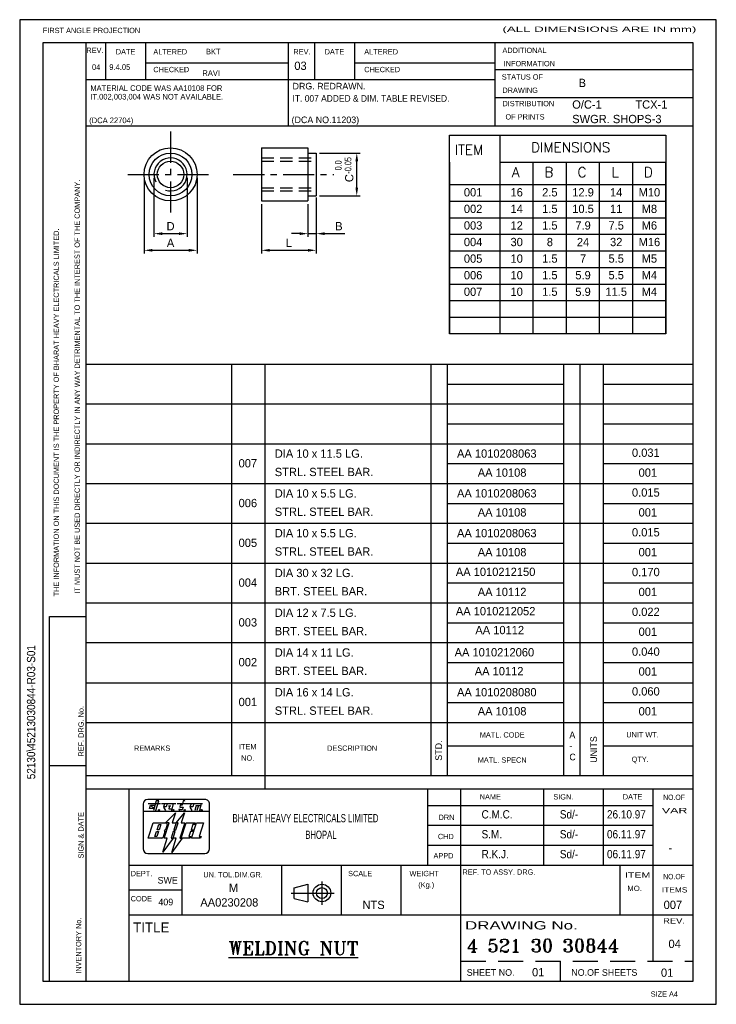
# Model space of a CAD drawing. Extents: x 0 to 210, y 0 to 297.
import ezdxf
from ezdxf.enums import TextEntityAlignment as Align

# ---------------------------------------------------------------- set-up
doc = ezdxf.new("R2010")
doc.units = 0
doc.header["$LTSCALE"] = 15
doc.header["$MEASUREMENT"] = 0
for name, pattern in [('CENTER', [2, 1.25, -0.25, 0.25, -0.25]), ('DASHED', [0.75, 0.5, -0.25]), ('HIDDENX2', [0.75, 0.5, -0.25])]:
    doc.linetypes.add(name, pattern=pattern)
doc.layers.get('0').update_dxf_attribs({"linetype": 'CONTINUOUS'})
doc.layers.get('DEFPOINTS').update_dxf_attribs({"linetype": 'CONTINUOUS'})
for name, color, linetype in [('1', 3, 'CENTER'), ('2', 4, 'DASHED'), ('3', 1, 'CONTINUOUS'), ('FOR', 3, 'CONTINUOUS'), ('MONO', 2, 'CONTINUOUS'), ('TIT', 7, 'CONTINUOUS')]:
    doc.layers.add(name, color=color, linetype=linetype)
doc.styles.add('ROMANT', font='romant.shx')
doc.dimstyles.get("Standard").update_dxf_attribs({"dimtxt": 2.5, "dimasz": 2.5, "dimexe": 1, "dimexo": 1, "dimgap": 1, "dimtad": 1, "dimdec": 4, "dimzin": 12, "dimdsep": 46, "dimtxsty": 'Standard', "dimcen": 0, "dimclrd": 256, "dimclre": 256, "dimclrt": 2, "dimadec": 0, "dimazin": 0, "dimtfac": 1, "dimtdec": 4, "dimtmove": 0, "dimatfit": 3, "dimfxl": 1, "dimtolj": 1, "dimtzin": 12, "dimarcsym": 0})

# ---------------------------------------------------------------- blocks, each defined once
blk = doc.blocks.new('A4FOR')
at = {"layer": 'FOR'}
for p, q in [((0, 297), (0, 0)), ((210, 297), (0, 297)), ((210, 0), (210, 297)), ((7, 290), (7, 7)), ((203, 290), (7, 290)), ((20, 7), (20, 290)), ((26, 279), (26, 290)), ((38, 279), (38, 290)), ((81, 265), (81, 290)), ((89, 279), (89, 290)), ((101, 279), (101, 290)), ((143.34, 265), (143.34, 290)), ((203, 7), (203, 290)), ((38, 284), (81, 284)), ((101, 284), (143, 284)), ((101, 284), (143, 284)), ((143.34, 282), (203, 282)), ((20, 279), (143.34, 279)), ((143.34, 273.5), (203, 273.5)), ((20, 265), (203, 265)), ((9, 117), (20, 117)), ((9, 7), (9, 117)), ((20, 97), (203, 97)), ((64, 69), (64, 97)), ((74, 65), (74, 97)), ((124, 69), (124, 97)), ((129, 69), (129, 97)), ((164, 69), (164, 97)), ((169, 69), (169, 97)), ((176, 69), (176, 97)), ((129, 91), (164, 91)), ((176, 91), (203, 91)), ((20, 85), (203, 85)), ((129, 78), (164, 78)), ((176, 78), (203, 78)), ((9, 72), (20, 72)), ((20, 69), (203, 69)), ((20, 65), (203, 65)), ((33, 7), (33, 65)), ((123, 42), (123, 65)), ((133, 7), (133, 65)), ((158, 42), (158, 65)), ((176, 42), (176, 65)), ((191, 27), (191, 65)), ((123, 60), (191, 60)), ((123, 54), (191, 54)), ((123, 48), (191, 48)), ((33, 42), (203, 42)), ((49, 27), (49, 42)), ((79, 27), (79, 42)), ((97, 27), (97, 42)), ((115, 27), (115, 42)), ((181, 27), (181, 42)), ((82.77, 35.15), (86.89, 36.22)), ((86.89, 36.22), (86.89, 30.92)), ((91.11, 37.04), (91.11, 29.98)), ((33, 34.5), (49, 34.5)), ((81.82, 33.57), (94.84, 33.57)), ((82.77, 31.93), (82.77, 35.15)), ((82.77, 31.93), (86.89, 30.92)), ((33, 27), (203, 27)), ((191, 13), (191, 27)), ((7, 7), (203, 7)), ((0, 0), (210, 0))]:
    blk.add_line(p, q, dxfattribs=at)
at = {"layer": 'FOR', "linetype": 'HIDDENX2'}
for p, q in [((133, 13), (203, 13)), ((163, 7), (163, 13))]:
    blk.add_line(p, q, dxfattribs=at)
at = {"layer": 'FOR'}
for radius in [2.65, 1.64]:
    blk.add_circle((91.11, 33.57), radius, dxfattribs=at)
for s, height, p in [('FIRST ANGLE PROJECTION', 1.6, (6.98, 292.95)), ('REV.', 1.6, (20.1, 286.97)), ('DATE', 1.6, (28.97, 286.52)), ('ALTERED', 1.6, (40.29, 286.52)), ('REV.', 1.6, (82.51, 286.51)), ('DATE', 1.6, (91.93, 286.52)), ('ALTERED', 1.6, (103.87, 286.52)), ('ADDITIONAL ', 1.6, (145.53, 286.96)), ('CHECKED', 1.6, (40.29, 281.17)), ('CHECKED', 1.6, (103.87, 281.17)), ('INFORMATION', 1.6, (145.9, 282.96)), ('STATUS OF ', 1.6, (145.34, 278.93)), ('DRAWING', 1.6, (145.53, 274.92)), ('DISTRIBUTION ', 1.6, (145.54, 270.9)), ('OF PRINTS', 1.6, (146.44, 266.89)), ('UNIT WT.', 1.6, (182.86, 80.51)), ('QTY.', 1.6, (184.48, 73.11)), ('DATE', 1.6, (181.81, 61.79)), ('DRN', 1.6, (126.28, 55.61)), ('DEPT.', 1.6, (33.46, 38.65)), ('SCALE', 1.6, (99.01, 38.65)), ('WEIGHT', 1.6, (117.51, 38.65)), ('REF. TO ASSY. DRG.', 1.6, (133.48, 39.1)), ('(Kg.)', 1.6, (120.17, 35.24)), ('CODE', 1.6, (33.46, 31.07)), ('TITLE', 3, (34.2, 21.7))]:
    blk.add_text(s, height=height, dxfattribs=at).set_placement(p)
for s, height, width, p, p2 in [('(ALL DIMENSIONS ARE IN mm)', 1.6, 1.522491, (145.53, 293.33), (204, 293.33)), ('NO.OF', 1.6, 1.02697, (193.98, 61.65), (200.55, 61.65)), ('VAR', 1.6, 1.596499, (193.61, 57.64), (201.28, 57.64)), ('ITEM', 1.6, 1.439576, (182.45, 38.2), (190.12, 38.2)), ('NO.OF', 1.6, 1.02697, (193.98, 37.74), (200.55, 37.74)), ('MO.', 1.6, 1.367779, (183.19, 34.17), (187.57, 34.17)), ('ITEMS', 1.6, 1.105269, (193.61, 33.73), (201.28, 33.73)), ('DRAWING No.', 2.5, 1.359309, (134.25, 22.57), (168.23, 22.57)), ('REV.', 1.6, 1.232364, (193.98, 24.37), (200.55, 24.37))]:
    blk.add_text(s, height=height, dxfattribs=dict(at, width=width)).set_placement(p, p2, align=Align.FIT)
for s, p in [('IT MUST NOT BE USED DIRECTLY OR INDIRECTLY IN ANY WAY DETRIMENTAL TO THE INTEREST OF THE COMPANY.', (18.13, 123.89)), ('THE INFORMATION ON THIS DOCUMENT IS THE PROPERTY OF BHARAT HEAVY ELECTRICALS LIMITED.', (11.82, 123.05)), ('REF. DRG. No.', (19.28, 74.74)), ('SIGN & DATE', (19.28, 43.99)), ('INVENTORY No.', (18.54, 9.21))]:
    blk.add_text(s, height=1.6, rotation=90, dxfattribs=at).set_placement(p)
for s, p in [('MATL. CODE', (145.45, 80.48)), ('REMARKS', (39.93, 76.46)), ('ITEM', (68.73, 76.9)), ('DESCRIPTION', (100.22, 76.46)), ('NO.', (68.73, 73.49)), ('MATL. SPECN', (145.45, 72.89)), ('NAME', (141.88, 61.78)), ('SIGN.', (163.89, 61.78)), ('CHD', (128.47, 49.82)), ('APPD', (127.75, 44.01)), ('UN. TOL.DIM.GR.', (64.32, 38.29))]:
    blk.add_text(s, height=1.6, dxfattribs=at).set_placement(p, align=Align.CENTER)
at = {"layer": 'FOR', "linetype": 'Continuous'}
for s, height, p in [('A', 2, (165.71, 80.25)), ('-', 2, (165.71, 76.92)), ('C', 2, (165.71, 73.59)), ('SWE', 2, (41.58, 36.42)), ('409', 2, (41.81, 29.85)), ('SHEET NO.', 2, (134.76, 8.6)), ('NO.OF SHEETS', 2, (166.29, 8.6)), ('SIZE A4', 1.6, (190.22, 2.29))]:
    blk.add_text(s, height=height, dxfattribs=at).set_placement(p)
for s, p in [('UNITS', (174.03, 72.84)), ('STD.', (127.29, 73.49))]:
    blk.add_text(s, height=2, rotation=90, dxfattribs=at).set_placement(p)
blk = doc.blocks.new('BHEL2')
at = {"layer": 'MONO'}
for p, q in [((3.37, 19.12), (3.37, 16.82)), ((21.97, 20.52), (4.77, 20.52)), ((14.55, 18.77), (14.4, 18.21)), ((14.4, 18.21), (15.4, 18.21)), ((15.12, 18.77), (14.55, 18.77)), ((15.47, 20.09), (15.12, 18.77)), ((15.4, 18.21), (15.18, 17.38)), ((15.96, 20.09), (15.47, 20.09)), ((15.92, 19.93), (15.96, 20.09)), ((23.37, 16.78), (23.37, 19.12)), ((23.36, 16.82), (3.37, 16.82)), ((3.37, 16.82), (3.37, 5.62)), ((10.1, 13.42), (13.1, 16.42)), ((13.14, 16.48), (12.12, 13.42)), ((13.28, 13.42), (15.83, 16.43)), ((14.24, 17.38), (14.31, 17.63)), ((15.18, 17.38), (14.24, 17.38)), ((15.83, 16.43), (14.85, 13.42)), ((23.36, 5.62), (23.36, 16.82)), ((4.87, 8.82), (6.38, 13.42)), ((6.38, 13.42), (10.23, 13.42)), ((9.67, 8.82), (11.18, 13.42)), ((10.61, 12.89), (10.11, 11.37)), ((11.18, 13.42), (10.24, 13.42)), ((12.12, 13.42), (13.28, 13.42)), ((13.28, 13.42), (12.61, 11.37)), ((13.21, 11.37), (13.88, 13.42)), ((13.88, 13.42), (13.28, 13.42)), ((15.98, 13.42), (14.47, 8.82)), ((14.85, 13.42), (15.98, 13.42)), ((9.94, 10.87), (9.36, 9.09)), ((10.11, 11.37), (9.72, 11.12)), ((9.72, 11.12), (9.94, 10.87)), ((12.44, 10.87), (11.77, 8.82)), ((12.37, 8.82), (13.04, 10.87)), ((13.04, 10.87), (12.44, 10.87)), ((12.61, 11.37), (13.21, 11.37)), ((8.98, 8.82), (4.87, 8.82)), ((9.27, 4.55), (10.64, 8.82)), ((12.37, 8.82), (9.27, 4.55)), ((10.64, 8.82), (9.67, 8.82)), ((11.77, 8.82), (12.37, 8.82)), ((11.97, 4.48), (13.35, 8.82)), ((15.14, 8.82), (11.97, 4.48)), ((13.35, 8.82), (12.37, 8.82)), ((4.77, 4.22), (21.96, 4.22))]:
    blk.add_line(p, q, dxfattribs=at)
at = {"layer": 'MONO', "color": 4}
blk.add_line((14.47, 8.82), (15.14, 8.82), dxfattribs=at)
at = {"layer": 'MONO'}
for points in [[(4.87, 19.32), (8.63, 19.32)], [(6.67, 17.73), (5.28, 17.73), (5.57, 18.74), (6.95, 18.74)], [(5.57, 18.74), (6.67, 17.73)], [(7.24, 17.12), (8.07, 20.13), (7.33, 20.13), (6.51, 17.12)], [(8.95, 19.32), (13.27, 19.32)], [(9.81, 19.32), (9.5, 18.2), (10.11, 17.14)], [(10.34, 18.26), (9.52, 18.26)], [(10.63, 19.31), (10.32, 18.26)], [(11.03, 18.57), (11.7, 18.57)], [(11.34, 18.59), (11.09, 17.65), (12.01, 17.65)], [(12.43, 19.32), (11.88, 17.14)], [(13.59, 19.31), (16.8, 19.31)], [(16.94, 19.32), (21.26, 19.32)], [(17.8, 19.32), (17.49, 18.2), (18.09, 17.14)], [(18.33, 18.26), (17.5, 18.26)], [(18.61, 19.31), (18.31, 18.26)], [(19.33, 18.71), (18.91, 17.14)], [(19.31, 18.69), (20.74, 18.69)], [(20.02, 18.71), (19.6, 17.14)], [(20.9, 19.31), (20.33, 17.14)], [(14.31, 17.63), (14.18, 17.12)], [(7.61, 11.37), (8.12, 12.92), (8.72, 12.92), (8.21, 11.37), (7.61, 11.37)], [(14.87, 8.82), (16.38, 13.42), (19.08, 13.42), (18.92, 12.92), (18.32, 12.92), (17.81, 11.37), (18.41, 11.37), (18.24, 10.87), (17.64, 10.87), (17.14, 9.32), (17.74, 9.32), (17.57, 8.82), (14.87, 8.82)], [(17.97, 8.82), (19.48, 13.42), (21.58, 13.42), (20.24, 9.32), (20.84, 9.32), (20.67, 8.82), (17.97, 8.82)], [(6.94, 9.32), (7.44, 10.87), (8.04, 10.87), (7.54, 9.32), (6.94, 9.32)]]:
    blk.add_lwpolyline(points, dxfattribs=at)
for centre in [(8.18, 17.26), (12.51, 17.26), (15.91, 17.26), (20.97, 17.26)]:
    blk.add_circle(centre, 0.2, dxfattribs=at)
for centre, radius, start, end in [((4.77, 19.12), 1.4, 90, 180), ((21.97, 19.12), 1.4, 359.9969, 90), ((10.23, 13.02), 0.4, 341.8413, 90), ((8.98, 9.22), 0.4, 270, 341.8413), ((4.77, 5.62), 1.4, 180.0003, 270), ((21.96, 5.62), 1.4, 270, 360)]:
    blk.add_arc(centre, radius, start, end, dxfattribs=at)
blk = doc.blocks.new('*D2')
at = {"linetype": 'ByBlock'}
for p, q in [((37.48, 249.33), (37.48, 226.44)), ((53.48, 249.33), (53.48, 226.44)), ((39.98, 227.44), (50.98, 227.44))]:
    blk.add_line(p, q, dxfattribs=at)
for points in [[(39.98, 227.85), (39.98, 227.02), (37.48, 227.44)], [(50.98, 227.85), (50.98, 227.02), (53.48, 227.44)]]:
    blk.add_solid(points, dxfattribs=at)
at = {"layer": 'DEFPOINTS', "color": 0, "linetype": 'ByBlock'}
for p in [(37.48, 250.33), (53.48, 250.33), (53.48, 227.44)]:
    blk.add_point(p, dxfattribs=at)
at = {"color": 2, "linetype": 'ByBlock', "insert": (45.48, 229.69), "char_height": 2.5, "attachment_point": 5}
blk.add_mtext('\\A1;A', dxfattribs=at)
blk = doc.blocks.new('*D3')
at = {"linetype": 'ByBlock'}
for p, q in [((72.89, 241.33), (72.89, 226.44)), ((89.39, 243.33), (89.39, 226.44)), ((75.39, 227.44), (86.89, 227.44))]:
    blk.add_line(p, q, dxfattribs=at)
for points in [[(75.39, 227.85), (75.39, 227.02), (72.89, 227.44)], [(86.89, 227.85), (86.89, 227.02), (89.39, 227.44)]]:
    blk.add_solid(points, dxfattribs=at)
at = {"layer": 'DEFPOINTS', "color": 0, "linetype": 'ByBlock'}
for p in [(89.39, 244.33), (72.89, 242.33), (89.39, 227.44)]:
    blk.add_point(p, dxfattribs=at)
at = {"color": 2, "linetype": 'ByBlock', "insert": (81.14, 229.69), "char_height": 2.5, "attachment_point": 5}
blk.add_mtext('\\A1;L', dxfattribs=at)
blk = doc.blocks.new('*D4')
at = {"linetype": 'ByBlock'}
for p, q in [((40.48, 249.33), (40.48, 231.46)), ((50.48, 249.33), (50.48, 231.46)), ((42.98, 232.46), (47.98, 232.46))]:
    blk.add_line(p, q, dxfattribs=at)
for points in [[(42.98, 232.87), (42.98, 232.04), (40.48, 232.46)], [(47.98, 232.87), (47.98, 232.04), (50.48, 232.46)]]:
    blk.add_solid(points, dxfattribs=at)
at = {"layer": 'DEFPOINTS', "color": 0, "linetype": 'ByBlock'}
for p in [(40.48, 250.33), (50.48, 250.33), (50.48, 232.46)]:
    blk.add_point(p, dxfattribs=at)
at = {"color": 2, "linetype": 'ByBlock', "insert": (45.48, 234.71), "char_height": 2.5, "attachment_point": 5}
blk.add_mtext('\\A1;D', dxfattribs=at)
blk = doc.blocks.new('*D5')
at = {"linetype": 'ByBlock'}
for p, q in [((86.89, 241.33), (86.89, 231.46)), ((89.39, 242.88), (89.39, 231.46)), ((84.39, 232.46), (81.89, 232.46)), ((86.89, 232.46), (89.39, 232.46)), ((91.89, 232.46), (98.06, 232.46))]:
    blk.add_line(p, q, dxfattribs=at)
for points in [[(84.39, 232.87), (84.39, 232.04), (86.89, 232.46)], [(91.89, 232.87), (91.89, 232.04), (89.39, 232.46)]]:
    blk.add_solid(points, dxfattribs=at)
at = {"layer": 'DEFPOINTS', "color": 0, "linetype": 'ByBlock'}
for p in [(89.39, 243.88), (86.89, 242.33), (89.39, 232.46)]:
    blk.add_point(p, dxfattribs=at)
at = {"color": 2, "linetype": 'ByBlock', "insert": (96.23, 234.71), "char_height": 2.5, "attachment_point": 5}
blk.add_mtext('\\A1;B', dxfattribs=at)
blk = doc.blocks.new('*D6')
at = {"linetype": 'ByBlock'}
for p, q in [((90.39, 256.78), (102.61, 256.78)), ((101.61, 246.38), (101.61, 254.28)), ((90.39, 243.88), (102.61, 243.88))]:
    blk.add_line(p, q, dxfattribs=at)
for points in [[(101.2, 254.28), (102.03, 254.28), (101.61, 256.78)], [(101.2, 246.38), (102.03, 246.38), (101.61, 243.88)]]:
    blk.add_solid(points, dxfattribs=at)
at = {"layer": 'DEFPOINTS', "color": 0, "linetype": 'ByBlock'}
for p in [(89.39, 256.78), (101.61, 256.78), (89.39, 243.88)]:
    blk.add_point(p, dxfattribs=at)
at = {"color": 2, "linetype": 'ByBlock', "insert": (99.36, 249.21), "char_height": 2.5, "attachment_point": 5, "rotation": 90}
blk.add_mtext('\\A1;C', dxfattribs=at)

msp = doc.modelspace()

# ---------------------------------------------------------------- linework, layer by layer
for p, q in [((144.83701, 202.27124), (144.83701, 262.13991)), ((72.892, 258.32887), (72.892, 242.32887)), ((72.892, 258.32887), (86.892, 258.32887)), ((86.892, 258.32887), (86.892, 242.32887)), ((86.892, 256.77887), (89.392, 256.77887)), ((89.392, 256.77887), (89.392, 243.87887)), ((129.57106, 254.0737), (129.57106, 202.27124)), ((144.83701, 254.0737), (194.83701, 254.0737)), ((154.83701, 202.27124), (154.83701, 254.0737)), ((164.83701, 202.27124), (164.83701, 254.0737)), ((174.83701, 202.27124), (174.83701, 254.0737)), ((184.83701, 202.27124), (184.83701, 254.0737)), ((194.83701, 202.27124), (194.83701, 254.0737)), ((129.57106, 247.27124), (194.83701, 247.27124)), ((86.892, 243.87887), (89.392, 243.87887)), ((72.892, 242.32887), (86.892, 242.32887)), ((129.57106, 242.27124), (194.83701, 242.27124)), ((129.57106, 237.27124), (194.83701, 237.27124)), ((129.57106, 232.27124), (194.83701, 232.27124)), ((129.57106, 227.27124), (194.83701, 227.27124)), ((129.57106, 222.27124), (194.83701, 222.27124)), ((129.57106, 217.27124), (194.83701, 217.27124)), ((129.57106, 212.27124), (194.83701, 212.27124)), ((129.57106, 207.27124), (194.83701, 207.27124)), ((203, 193), (20, 193)), ((64, 97), (64, 193)), ((74, 97), (74, 193)), ((124, 97), (124, 193)), ((129, 97), (129, 193)), ((164, 97), (164, 193)), ((169, 97), (169, 193)), ((176, 97), (176, 193)), ((164, 187), (129, 187)), ((203, 187), (176, 187)), ((203, 181), (20, 181)), ((164, 175), (129, 175)), ((203, 175), (176, 175)), ((203, 169), (20, 169)), ((164, 163), (129, 163)), ((203, 163), (176, 163)), ((203, 157), (20, 157)), ((164, 151), (129, 151)), ((203, 151), (176, 151)), ((203, 145), (20, 145)), ((164, 139), (129, 139)), ((203, 139), (176, 139)), ((203, 133), (20, 133)), ((164, 127), (129, 127)), ((203, 127), (176, 127)), ((203, 121), (20, 121)), ((164, 115), (129, 115)), ((203, 115), (176, 115)), ((203, 109), (20, 109)), ((164, 103), (129, 103)), ((203, 103), (176, 103))]:
    msp.add_line(p, q)
msp.add_lwpolyline([(129.57106, 262.13991), (194.83701, 262.13991), (194.83701, 202.27124), (129.57106, 202.27124)], close=True)
for radius in [8, 6.45, 4]:
    msp.add_circle((45.47976, 250.32887), radius)
msp.add_arc((45.47976, 250.32887), 5, 252.7112793, 206.8602276)
at = {"layer": '1', "ltscale": 0.5}
for p, q in [((45.47976, 263.23725), (45.47976, 237.42049)), ((32.57138, 250.32887), (58.38815, 250.32887)), ((64.38498, 250.32887), (94.68061, 250.32887))]:
    msp.add_line(p, q, dxfattribs=at)
at = {"layer": '2', "ltscale": 0.5}
for p, q in [((72.892, 255.32887), (89.392, 255.32887)), ((72.892, 254.32887), (89.392, 254.32887)), ((72.892, 246.32887), (89.392, 246.32887)), ((72.892, 245.32887), (89.392, 245.32887))]:
    msp.add_line(p, q, dxfattribs=at)

# ---------------------------------------------------------------- block references
for name, p in [('A4FOR', (0, 0)), ('BHEL2', (33.84699, 41.29599))]:
    msp.add_blockref(name, p)

# ---------------------------------------------------------------- texts
at = {"style": 'ROMANT'}
for s, height, p in [('ITEM', 3, (131.13156, 256.23353)), ('DIMENSIONS', 3, (154.1401, 256.99158)), ('%%UWELDING NUT', 4, (62.95613, 14.95577)), ('4 521 30 30844', 4, (134.79429, 15.69534))]:
    msp.add_text(s, height=height, dxfattribs=at).set_placement(p)
at = {"width": 0.75}
for s, p in [('0.0', (96.03268, 253.05392)), ('-0.05', (98.98784, 253.05392))]:
    msp.add_text(s, height=2, rotation=90, dxfattribs=at).set_placement(p, align=Align.MIDDLE)
at = {"style": 'ROMANT'}
for s, p in [('A', (149.52185, 251.00477)), ('B', (159.52185, 251.00477)), ('C', (169.52185, 251.00477)), ('L', (179.52185, 251.00477)), ('D', (189.52185, 251.00477))]:
    msp.add_text(s, height=3, dxfattribs=at).set_placement(p, align=Align.MIDDLE)
for s, p in [('001', (136.69123, 244.93885)), ('16', (149.82734, 244.93885)), ('2.5', (159.82734, 244.93885)), ('12.9', (169.82734, 244.93885)), ('14', (179.82734, 244.93885)), ('M10', (189.82734, 244.93885)), ('002', (136.69123, 239.93885)), ('14', (149.82734, 239.93885)), ('1.5', (159.82734, 239.93885)), ('10.5', (169.82734, 239.93885)), ('11', (179.82734, 239.93885)), ('M8', (189.82734, 239.93885)), ('003', (136.69123, 234.93885)), ('12', (149.82734, 234.93885)), ('1.5', (159.82734, 234.93885)), ('7.9', (169.82734, 234.93885)), ('7.5', (179.82734, 234.93885)), ('M6', (189.82734, 234.93885)), ('004', (136.69123, 229.93885)), ('30', (149.82734, 229.93885)), ('8', (159.82734, 229.93885)), ('24', (169.82734, 229.93885)), ('32', (179.82734, 229.93885)), ('M16', (189.82734, 229.93885)), ('005', (136.69123, 224.93885)), ('10', (149.82734, 224.93885)), ('1.5', (159.82734, 224.93885)), ('7', (169.82734, 224.93885)), ('5.5', (179.82734, 224.93885)), ('M5', (189.82734, 224.93885)), ('006', (136.69123, 219.93885)), ('10', (149.82734, 219.93885)), ('1.5', (159.82734, 219.93885)), ('5.9', (169.82734, 219.93885)), ('5.5', (179.82734, 219.93885)), ('M4', (189.82734, 219.93885)), ('007', (136.69123, 214.93885)), ('10', (149.82734, 214.93885)), ('1.5', (159.82734, 214.93885)), ('5.9', (169.82734, 214.93885)), ('11.5', (179.82734, 214.93885)), ('M4', (189.82734, 214.93885))]:
    msp.add_text(s, height=2.5).set_placement(p, align=Align.MIDDLE)
at = {"layer": 'MONO', "width": 0.7}
for s, p in [('BHATAT HEAVY ELECTRICALS LIMITED', (64.15492, 54.90755)), ('BHOPAL', (86.09078, 49.90755))]:
    msp.add_text(s, height=2.48, dxfattribs=at).set_placement(p)
at = {"layer": 'TIT', "linetype": 'Continuous'}
for s, height, p in [('BKT', 1.7, (56.14274, 286.51798)), ('04', 1.7, (21.79092, 281.84534)), ('9.4.05', 1.7, (27.00664, 281.84534)), ('03', 2.5, (82.79092, 281.84534)), ('RAVI', 1.7, (55.06363, 280.04816)), ('B', 2.5, (168.48943, 276.68198)), ('MATERIAL CODE WAS AA10108 FOR ', 1.7, (21.28793, 275.51592)), ('DRG. REDRAWN.', 2, (82.25143, 275.9615)), ('IT.002,003,004 WAS NOT AVAILABLE.', 1.7, (21.28793, 272.919)), ('O/C-1', 2.5, (166.56462, 270.16805)), ('TCX-1', 2.5, (185.60412, 270.16805)), ('(DCA 22704)', 1.7, (20.96688, 265.78829)), ('(DCA NO.11203)', 2, (81.96688, 265.78829)), ('SWGR. SHOPS-3', 2.5, (166.56462, 265.79129))]:
    msp.add_text(s, height=height, dxfattribs=at).set_placement(p)
at = {"layer": 'TIT', "linetype": 'Continuous', "width": 0.95}
msp.add_text('IT. 007 ADDED & DIM. TABLE REVISED.', height=2, dxfattribs=at).set_placement((82.25143, 272.25703))
at = {"layer": 'TIT'}
for s, p in [('DIA 10 x 11.5 LG.', (76.8905, 164.86783)), ('AA 1010208063', (131.83444, 164.88063)), ('0.031', (184.57331, 165.13725)), ('007', (65.98741, 161.953)), ('STRL. STEEL BAR.', (76.8905, 159.33037)), ('AA 10108', (138.08312, 159.13725)), ('001', (186.57289, 159.13725)), ('DIA 10 x 5.5 LG.', (76.8905, 152.86783)), ('AA 1010208063', (131.83444, 152.88063)), ('0.015', (184.57331, 153.13725)), ('006', (65.98741, 149.953)), ('STRL. STEEL BAR.', (76.8905, 147.33037)), ('AA 10108', (138.08312, 147.13725)), ('001', (186.57289, 147.13725)), ('DIA 10 x 5.5 LG.', (76.8905, 140.86783)), ('AA 1010208063', (131.83444, 140.88063)), ('0.015', (184.57331, 141.13725)), ('005', (65.98741, 137.953)), ('STRL. STEEL BAR.', (76.8905, 135.33037)), ('AA 10108', (138.08312, 135.13725)), ('001', (186.57289, 135.13725)), ('DIA 30 x 32 LG.', (76.8905, 128.86783)), ('AA 1010212150', (131.47474, 129.19901)), ('0.170', (184.57331, 129.13725)), ('004', (65.98741, 125.953)), ('BRT. STEEL BAR.', (76.8905, 123.33037)), ('AA 10112', (138.08312, 123.13725)), ('001', (186.57289, 123.13725)), ('DIA 12 x 7.5 LG.', (76.8905, 116.86783)), ('AA 1010212052', (131.47474, 117.33767)), ('0.022', (184.57331, 117.13725)), ('003', (65.98741, 113.953)), ('BRT. STEEL BAR.', (76.8905, 111.33037)), ('AA 10112', (137.36371, 111.63535)), ('001', (186.57289, 111.13725)), ('DIA 14 x 11 LG.', (76.8905, 104.86783)), ('AA 1010212060', (131.11503, 104.93719)), ('0.040', (184.57331, 105.13725)), ('002', (65.98741, 101.953)), ('BRT. STEEL BAR.', (76.8905, 99.33037)), ('AA 10112', (137.18386, 99.23486)), ('001', (186.57289, 99.13725)), ('DIA 16 x 14 LG.', (76.8905, 92.86783)), ('AA 1010208080', (131.83444, 92.88063)), ('0.060', (184.57331, 93.13725)), ('001', (65.98741, 89.953)), ('STRL. STEEL BAR.', (76.8905, 87.33037)), ('AA 10108', (138.08312, 87.13725)), ('001', (186.57289, 87.13725)), ('-', (195.59182, 45.94612)), ('M', (63.06337, 33.87493)), ('AA0230208', (54.45853, 29.4854)), ('NTS', (103.34133, 28.75381)), ('007', (194.12717, 28.75381)), ('04', (195.59182, 16.98081)), ('01', (154.45032, 8.43886)), ('01', (193.31603, 8.30046))]:
    msp.add_text(s, height=2.5, dxfattribs=at).set_placement(p)
at = {"layer": 'TIT', "width": 0.9}
msp.add_text('52130\\45213030844-R03-S01', height=2.5, rotation=90, dxfattribs=at).set_placement((4.67618, 67.87787))
for s, p in [('C.M.C.', (139.23602, 56.057)), ('Sd/-', (162.83448, 56.057)), ('26.10.97', (177.04648, 56.057)), ('S.M.', (139.23602, 50.057)), ('Sd/-', (162.83448, 50.057)), ('06.11.97', (177.04648, 50.057)), ('R.K.J.', (139.23602, 44.057)), ('Sd/-', (162.83448, 44.057)), ('06.11.97', (177.04648, 44.057))]:
    msp.add_text(s, height=2.5, dxfattribs=at).set_placement(p)

# ---------------------------------------------------------------- dimensions: what is measured, and where the dimension line sits
at = {"layer": '3'}
dim = msp.add_linear_dim(base=(101.6118, 256.77887), p1=(89.392, 243.87887), p2=(89.392, 256.77887), angle=90, text='C', dimstyle='Standard', dxfattribs=at)
dim.commit()
dim.dimension.update_dxf_attribs({"geometry": '*D6', "text_midpoint": (101.6118, 249.21126), "dimtype": 160})
for base, p1, p2, text, picture, middle in [((53.47976, 227.43673), (37.47976, 250.32887), (53.47976, 250.32887), 'A', '*D2', (45.47976, 229.68673)), ((50.47976, 232.45678), (40.47976, 250.32887), (50.47976, 250.32887), 'D', '*D4', (45.47976, 234.70678)), ((89.392, 227.43673), (72.892, 242.32887), (89.392, 244.32887), 'L', '*D3', (81.142, 229.68673)), ((89.392, 232.45678), (86.892, 242.32887), (89.392, 243.87887), 'B', '*D5', (96.22534, 234.70678))]:
    dim = msp.add_linear_dim(base=base, p1=p1, p2=p2, text=text, dimstyle='Standard', dxfattribs=at)
    dim.commit()
    dim.dimension.update_dxf_attribs({"geometry": picture, "text_midpoint": middle})

doc.saveas('drawing.dxf')
